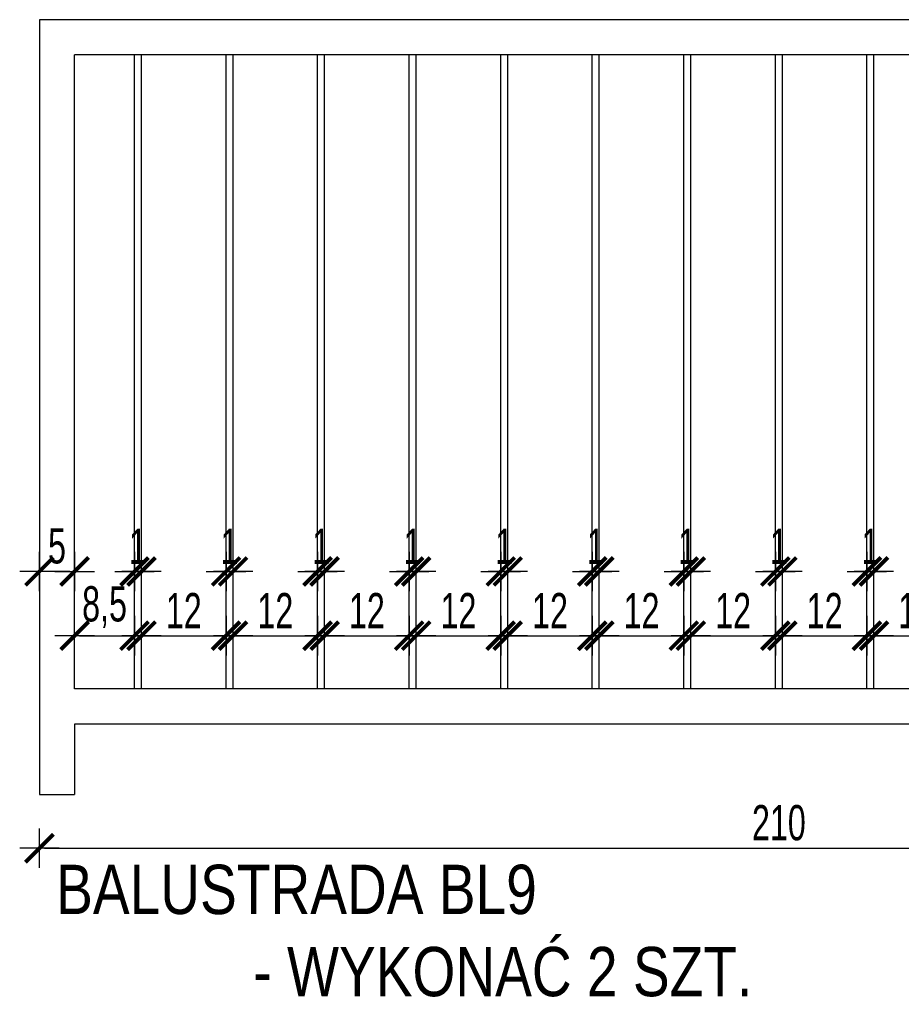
# Model space of a CAD drawing. Header units: millimetres. Extents: x 110792 to 170831, y 17890 to 25890.
# Tile 22 of 44: x 167611 to 167736, y 20999 to 21138. Entities that reach past the tile are written whole.
import ezdxf

# ---------------------------------------------------------------- set-up
doc = ezdxf.new("R2010")
doc.units = ezdxf.units.MM
doc.layers.get('DEFPOINTS').update_dxf_attribs({"lineweight": 9})
for name, color, linetype in [('_HSA_OPIS', 43, 'Continuous'), ('_HSA_WIDOKOWE_CIENKIE', 8, 'Continuous'), ('_HSA_WYM_20', 141, 'Continuous'), ('_HSA_ŚCIANY_CIENKIE', 2, 'Continuous')]:
    doc.layers.add(name, color=color, linetype=linetype)
doc.styles.add('ARIAL_20', font='Arial Narrow.ttf', dxfattribs={"width": 0.8, "height": 5})
doc.styles.add('ARIAL_30', font='Arial.ttf', dxfattribs={"width": 0.8, "height": 7})
doc.dimstyles.new('WYM_WEWN_20', dxfattribs={"dimscale": 0.7, "dimtxt": 5, "dimasz": 1, "dimexe": 10, "dimexo": 0, "dimgap": 1.5, "dimtad": 1, "dimdec": 1, "dimrnd": 1e-05, "dimtxsty": 'ARIAL_20', "dimblk": 'Wym-03', "dimcen": 0, "dimdle": 10, "dimse1": 1, "dimse2": 1, "dimclrt": 256, "dimazin": 2, "dimtfac": 1, "dimtdec": 1, "dimtix": 1, "dimtmove": 2, "dimatfit": 0, "dimfxl": 1, "dimtolj": 1, "dimtzin": 0, "dimarcsym": 0})

# ---------------------------------------------------------------- blocks, each defined once
blk = doc.blocks.new('Wym-03')
for p, q in [((0, 4), (0, -4)), ((-4, 0), (4, 0))]:
    blk.add_line(p, q)
blk.add_lwpolyline([(-2.83, -2.83, 0.8, 0.8, 0), (2.83, 2.83, 0.05, 0.05, 0)], format="xyseb")
blk = doc.blocks.new('*D418')
at = {"layer": '_HSA_WYM_20', "color": 0, "lineweight": -2, "transparency": 16777216}
blk.add_line((167614.81, 21020.68), (167823.41, 21020.68), dxfattribs=at)
at = {"layer": 'DEFPOINTS', "color": 0, "transparency": 16777216}
for p in [(167614.11, 21028.32), (167824.11, 21028.32), (167824.11, 21020.68)]:
    blk.add_point(p, dxfattribs=at)
at = {"layer": '_HSA_WYM_20', "color": 0, "lineweight": -2, "transparency": 16777216, "xscale": 0.7, "yscale": 0.7, "zscale": 0.7, "rotation": 180}
blk.add_blockref('Wym-03', (167614.11, 21020.68), dxfattribs=at)
at = {"layer": '_HSA_WYM_20', "color": 0, "lineweight": -2, "transparency": 16777216, "xscale": 0.7, "yscale": 0.7, "zscale": 0.7}
blk.add_blockref('Wym-03', (167824.11, 21020.68), dxfattribs=at)
at = {"layer": '_HSA_WYM_20', "transparency": 16777216, "insert": (167719.11, 21024.28), "char_height": 5, "attachment_point": 5, "style": 'ARIAL_20'}
blk.add_mtext('\\A1;210', dxfattribs=at)
blk = doc.blocks.new('*D620')
at = {"layer": '_HSA_WYM_20', "color": 0, "lineweight": -2, "transparency": 16777216}
blk.add_line((167618.41, 21059.98), (167614.81, 21059.98), dxfattribs=at)
at = {"layer": 'DEFPOINTS', "color": 0, "transparency": 16777216}
for p in [(167614.11, 21059.98), (167614.11, 21043.32), (167619.11, 21043.32)]:
    blk.add_point(p, dxfattribs=at)
at = {"layer": '_HSA_WYM_20', "color": 0, "lineweight": -2, "transparency": 16777216, "xscale": 0.7, "yscale": 0.7, "zscale": 0.7, "rotation": 180}
blk.add_blockref('Wym-03', (167614.11, 21059.98), dxfattribs=at)
at = {"layer": '_HSA_WYM_20', "color": 0, "lineweight": -2, "transparency": 16777216, "xscale": 0.7, "yscale": 0.7, "zscale": 0.7}
blk.add_blockref('Wym-03', (167619.11, 21059.98), dxfattribs=at)
at = {"layer": '_HSA_WYM_20', "transparency": 16777216, "insert": (167616.61, 21063.58), "char_height": 5, "attachment_point": 5, "style": 'ARIAL_20'}
blk.add_mtext('\\A1;5', dxfattribs=at)
blk = doc.blocks.new('*D621')
at = {"layer": '_HSA_WYM_20', "color": 0, "lineweight": -2, "transparency": 16777216}
for p, q in [((167626.91, 21059.98), (167626.21, 21059.98)), ((167627.61, 21059.98), (167628.61, 21059.98)), ((167629.31, 21059.98), (167630.01, 21059.98))]:
    blk.add_line(p, q, dxfattribs=at)
at = {"layer": 'DEFPOINTS', "color": 0, "transparency": 16777216}
for p in [(167628.61, 21059.98), (167627.61, 21043.32), (167628.61, 21043.32)]:
    blk.add_point(p, dxfattribs=at)
at = {"layer": '_HSA_WYM_20', "color": 0, "lineweight": -2, "transparency": 16777216, "xscale": 0.7, "yscale": 0.7, "zscale": 0.7}
blk.add_blockref('Wym-03', (167627.61, 21059.98), dxfattribs=at)
at = {"layer": '_HSA_WYM_20', "color": 0, "lineweight": -2, "transparency": 16777216, "xscale": 0.7, "yscale": 0.7, "zscale": 0.7, "rotation": 180}
blk.add_blockref('Wym-03', (167628.61, 21059.98), dxfattribs=at)
at = {"layer": '_HSA_WYM_20', "transparency": 16777216, "insert": (167628.11, 21063.55), "char_height": 5, "attachment_point": 5, "style": 'ARIAL_20'}
blk.add_mtext('\\A1;1', dxfattribs=at)
blk = doc.blocks.new('*D622')
at = {"layer": '_HSA_WYM_20', "color": 0, "lineweight": -2, "transparency": 16777216}
blk.add_line((167619.81, 21050.86), (167626.91, 21050.86), dxfattribs=at)
at = {"layer": 'DEFPOINTS', "color": 0, "transparency": 16777216}
for p in [(167627.61, 21050.86), (167619.11, 21043.32), (167627.61, 21043.32)]:
    blk.add_point(p, dxfattribs=at)
at = {"layer": '_HSA_WYM_20', "color": 0, "lineweight": -2, "transparency": 16777216, "xscale": 0.7, "yscale": 0.7, "zscale": 0.7, "rotation": 180}
blk.add_blockref('Wym-03', (167619.11, 21050.86), dxfattribs=at)
at = {"layer": '_HSA_WYM_20', "color": 0, "lineweight": -2, "transparency": 16777216, "xscale": 0.7, "yscale": 0.7, "zscale": 0.7}
blk.add_blockref('Wym-03', (167627.61, 21050.86), dxfattribs=at)
at = {"layer": '_HSA_WYM_20', "transparency": 16777216, "insert": (167623.36, 21054.92), "char_height": 5, "attachment_point": 5, "style": 'ARIAL_20'}
blk.add_mtext('\\A1;8,5', dxfattribs=at)
blk = doc.blocks.new('*D623')
at = {"layer": '_HSA_WYM_20', "color": 0, "lineweight": -2, "transparency": 16777216}
for p, q in [((167639.91, 21059.98), (167639.21, 21059.98)), ((167640.61, 21059.98), (167641.61, 21059.98)), ((167642.31, 21059.98), (167643.01, 21059.98))]:
    blk.add_line(p, q, dxfattribs=at)
at = {"layer": 'DEFPOINTS', "color": 0, "transparency": 16777216}
for p in [(167641.61, 21059.98), (167640.61, 21043.32), (167641.61, 21043.32)]:
    blk.add_point(p, dxfattribs=at)
at = {"layer": '_HSA_WYM_20', "color": 0, "lineweight": -2, "transparency": 16777216, "xscale": 0.7, "yscale": 0.7, "zscale": 0.7}
blk.add_blockref('Wym-03', (167640.61, 21059.98), dxfattribs=at)
at = {"layer": '_HSA_WYM_20', "color": 0, "lineweight": -2, "transparency": 16777216, "xscale": 0.7, "yscale": 0.7, "zscale": 0.7, "rotation": 180}
blk.add_blockref('Wym-03', (167641.61, 21059.98), dxfattribs=at)
at = {"layer": '_HSA_WYM_20', "transparency": 16777216, "insert": (167641.11, 21063.55), "char_height": 5, "attachment_point": 5, "style": 'ARIAL_20'}
blk.add_mtext('\\A1;1', dxfattribs=at)
blk = doc.blocks.new('*D624')
at = {"layer": '_HSA_WYM_20', "color": 0, "lineweight": -2, "transparency": 16777216}
blk.add_line((167629.31, 21050.86), (167639.91, 21050.86), dxfattribs=at)
at = {"layer": 'DEFPOINTS', "color": 0, "transparency": 16777216}
for p in [(167640.61, 21050.86), (167628.61, 21043.32), (167640.61, 21043.32)]:
    blk.add_point(p, dxfattribs=at)
at = {"layer": '_HSA_WYM_20', "color": 0, "lineweight": -2, "transparency": 16777216, "xscale": 0.7, "yscale": 0.7, "zscale": 0.7, "rotation": 180}
blk.add_blockref('Wym-03', (167628.61, 21050.86), dxfattribs=at)
at = {"layer": '_HSA_WYM_20', "color": 0, "lineweight": -2, "transparency": 16777216, "xscale": 0.7, "yscale": 0.7, "zscale": 0.7}
blk.add_blockref('Wym-03', (167640.61, 21050.86), dxfattribs=at)
at = {"layer": '_HSA_WYM_20', "transparency": 16777216, "insert": (167634.61, 21054.42), "char_height": 5, "attachment_point": 5, "style": 'ARIAL_20'}
blk.add_mtext('\\A1;12', dxfattribs=at)
blk = doc.blocks.new('*D625')
at = {"layer": '_HSA_WYM_20', "color": 0, "lineweight": -2, "transparency": 16777216}
for p, q in [((167652.91, 21059.98), (167652.21, 21059.98)), ((167653.61, 21059.98), (167654.61, 21059.98)), ((167655.31, 21059.98), (167656.01, 21059.98))]:
    blk.add_line(p, q, dxfattribs=at)
at = {"layer": 'DEFPOINTS', "color": 0, "transparency": 16777216}
for p in [(167654.61, 21059.98), (167653.61, 21043.32), (167654.61, 21043.32)]:
    blk.add_point(p, dxfattribs=at)
at = {"layer": '_HSA_WYM_20', "color": 0, "lineweight": -2, "transparency": 16777216, "xscale": 0.7, "yscale": 0.7, "zscale": 0.7}
blk.add_blockref('Wym-03', (167653.61, 21059.98), dxfattribs=at)
at = {"layer": '_HSA_WYM_20', "color": 0, "lineweight": -2, "transparency": 16777216, "xscale": 0.7, "yscale": 0.7, "zscale": 0.7, "rotation": 180}
blk.add_blockref('Wym-03', (167654.61, 21059.98), dxfattribs=at)
at = {"layer": '_HSA_WYM_20', "transparency": 16777216, "insert": (167654.11, 21063.55), "char_height": 5, "attachment_point": 5, "style": 'ARIAL_20'}
blk.add_mtext('\\A1;1', dxfattribs=at)
blk = doc.blocks.new('*D626')
at = {"layer": '_HSA_WYM_20', "color": 0, "lineweight": -2, "transparency": 16777216}
blk.add_line((167642.31, 21050.86), (167652.91, 21050.86), dxfattribs=at)
at = {"layer": 'DEFPOINTS', "color": 0, "transparency": 16777216}
for p in [(167653.61, 21050.86), (167641.61, 21043.32), (167653.61, 21043.32)]:
    blk.add_point(p, dxfattribs=at)
at = {"layer": '_HSA_WYM_20', "color": 0, "lineweight": -2, "transparency": 16777216, "xscale": 0.7, "yscale": 0.7, "zscale": 0.7, "rotation": 180}
blk.add_blockref('Wym-03', (167641.61, 21050.86), dxfattribs=at)
at = {"layer": '_HSA_WYM_20', "color": 0, "lineweight": -2, "transparency": 16777216, "xscale": 0.7, "yscale": 0.7, "zscale": 0.7}
blk.add_blockref('Wym-03', (167653.61, 21050.86), dxfattribs=at)
at = {"layer": '_HSA_WYM_20', "transparency": 16777216, "insert": (167647.61, 21054.42), "char_height": 5, "attachment_point": 5, "style": 'ARIAL_20'}
blk.add_mtext('\\A1;12', dxfattribs=at)
blk = doc.blocks.new('*D627')
at = {"layer": '_HSA_WYM_20', "color": 0, "lineweight": -2, "transparency": 16777216}
for p, q in [((167665.91, 21059.98), (167665.21, 21059.98)), ((167666.61, 21059.98), (167667.61, 21059.98)), ((167668.31, 21059.98), (167669.01, 21059.98))]:
    blk.add_line(p, q, dxfattribs=at)
at = {"layer": 'DEFPOINTS', "color": 0, "transparency": 16777216}
for p in [(167667.61, 21059.98), (167666.61, 21043.32), (167667.61, 21043.32)]:
    blk.add_point(p, dxfattribs=at)
at = {"layer": '_HSA_WYM_20', "color": 0, "lineweight": -2, "transparency": 16777216, "xscale": 0.7, "yscale": 0.7, "zscale": 0.7}
blk.add_blockref('Wym-03', (167666.61, 21059.98), dxfattribs=at)
at = {"layer": '_HSA_WYM_20', "color": 0, "lineweight": -2, "transparency": 16777216, "xscale": 0.7, "yscale": 0.7, "zscale": 0.7, "rotation": 180}
blk.add_blockref('Wym-03', (167667.61, 21059.98), dxfattribs=at)
at = {"layer": '_HSA_WYM_20', "transparency": 16777216, "insert": (167667.11, 21063.55), "char_height": 5, "attachment_point": 5, "style": 'ARIAL_20'}
blk.add_mtext('\\A1;1', dxfattribs=at)
blk = doc.blocks.new('*D628')
at = {"layer": '_HSA_WYM_20', "color": 0, "lineweight": -2, "transparency": 16777216}
blk.add_line((167655.31, 21050.86), (167665.91, 21050.86), dxfattribs=at)
at = {"layer": 'DEFPOINTS', "color": 0, "transparency": 16777216}
for p in [(167666.61, 21050.86), (167654.61, 21043.32), (167666.61, 21043.32)]:
    blk.add_point(p, dxfattribs=at)
at = {"layer": '_HSA_WYM_20', "color": 0, "lineweight": -2, "transparency": 16777216, "xscale": 0.7, "yscale": 0.7, "zscale": 0.7, "rotation": 180}
blk.add_blockref('Wym-03', (167654.61, 21050.86), dxfattribs=at)
at = {"layer": '_HSA_WYM_20', "color": 0, "lineweight": -2, "transparency": 16777216, "xscale": 0.7, "yscale": 0.7, "zscale": 0.7}
blk.add_blockref('Wym-03', (167666.61, 21050.86), dxfattribs=at)
at = {"layer": '_HSA_WYM_20', "transparency": 16777216, "insert": (167660.61, 21054.42), "char_height": 5, "attachment_point": 5, "style": 'ARIAL_20'}
blk.add_mtext('\\A1;12', dxfattribs=at)
blk = doc.blocks.new('*D629')
at = {"layer": '_HSA_WYM_20', "color": 0, "lineweight": -2, "transparency": 16777216}
for p, q in [((167678.91, 21059.98), (167678.21, 21059.98)), ((167679.61, 21059.98), (167680.61, 21059.98)), ((167681.31, 21059.98), (167682.01, 21059.98))]:
    blk.add_line(p, q, dxfattribs=at)
at = {"layer": 'DEFPOINTS', "color": 0, "transparency": 16777216}
for p in [(167680.61, 21059.98), (167679.61, 21043.32), (167680.61, 21043.32)]:
    blk.add_point(p, dxfattribs=at)
at = {"layer": '_HSA_WYM_20', "color": 0, "lineweight": -2, "transparency": 16777216, "xscale": 0.7, "yscale": 0.7, "zscale": 0.7}
blk.add_blockref('Wym-03', (167679.61, 21059.98), dxfattribs=at)
at = {"layer": '_HSA_WYM_20', "color": 0, "lineweight": -2, "transparency": 16777216, "xscale": 0.7, "yscale": 0.7, "zscale": 0.7, "rotation": 180}
blk.add_blockref('Wym-03', (167680.61, 21059.98), dxfattribs=at)
at = {"layer": '_HSA_WYM_20', "transparency": 16777216, "insert": (167680.11, 21063.55), "char_height": 5, "attachment_point": 5, "style": 'ARIAL_20'}
blk.add_mtext('\\A1;1', dxfattribs=at)
blk = doc.blocks.new('*D630')
at = {"layer": '_HSA_WYM_20', "color": 0, "lineweight": -2, "transparency": 16777216}
blk.add_line((167668.31, 21050.86), (167678.91, 21050.86), dxfattribs=at)
at = {"layer": 'DEFPOINTS', "color": 0, "transparency": 16777216}
for p in [(167679.61, 21050.86), (167667.61, 21043.32), (167679.61, 21043.32)]:
    blk.add_point(p, dxfattribs=at)
at = {"layer": '_HSA_WYM_20', "color": 0, "lineweight": -2, "transparency": 16777216, "xscale": 0.7, "yscale": 0.7, "zscale": 0.7, "rotation": 180}
blk.add_blockref('Wym-03', (167667.61, 21050.86), dxfattribs=at)
at = {"layer": '_HSA_WYM_20', "color": 0, "lineweight": -2, "transparency": 16777216, "xscale": 0.7, "yscale": 0.7, "zscale": 0.7}
blk.add_blockref('Wym-03', (167679.61, 21050.86), dxfattribs=at)
at = {"layer": '_HSA_WYM_20', "transparency": 16777216, "insert": (167673.61, 21054.42), "char_height": 5, "attachment_point": 5, "style": 'ARIAL_20'}
blk.add_mtext('\\A1;12', dxfattribs=at)
blk = doc.blocks.new('*D631')
at = {"layer": '_HSA_WYM_20', "color": 0, "lineweight": -2, "transparency": 16777216}
for p, q in [((167691.91, 21059.98), (167691.21, 21059.98)), ((167692.61, 21059.98), (167693.61, 21059.98)), ((167694.31, 21059.98), (167695.01, 21059.98))]:
    blk.add_line(p, q, dxfattribs=at)
at = {"layer": 'DEFPOINTS', "color": 0, "transparency": 16777216}
for p in [(167693.61, 21059.98), (167692.61, 21043.32), (167693.61, 21043.32)]:
    blk.add_point(p, dxfattribs=at)
at = {"layer": '_HSA_WYM_20', "color": 0, "lineweight": -2, "transparency": 16777216, "xscale": 0.7, "yscale": 0.7, "zscale": 0.7}
blk.add_blockref('Wym-03', (167692.61, 21059.98), dxfattribs=at)
at = {"layer": '_HSA_WYM_20', "color": 0, "lineweight": -2, "transparency": 16777216, "xscale": 0.7, "yscale": 0.7, "zscale": 0.7, "rotation": 180}
blk.add_blockref('Wym-03', (167693.61, 21059.98), dxfattribs=at)
at = {"layer": '_HSA_WYM_20', "transparency": 16777216, "insert": (167693.11, 21063.55), "char_height": 5, "attachment_point": 5, "style": 'ARIAL_20'}
blk.add_mtext('\\A1;1', dxfattribs=at)
blk = doc.blocks.new('*D632')
at = {"layer": '_HSA_WYM_20', "color": 0, "lineweight": -2, "transparency": 16777216}
blk.add_line((167681.31, 21050.86), (167691.91, 21050.86), dxfattribs=at)
at = {"layer": 'DEFPOINTS', "color": 0, "transparency": 16777216}
for p in [(167692.61, 21050.86), (167680.61, 21043.32), (167692.61, 21043.32)]:
    blk.add_point(p, dxfattribs=at)
at = {"layer": '_HSA_WYM_20', "color": 0, "lineweight": -2, "transparency": 16777216, "xscale": 0.7, "yscale": 0.7, "zscale": 0.7, "rotation": 180}
blk.add_blockref('Wym-03', (167680.61, 21050.86), dxfattribs=at)
at = {"layer": '_HSA_WYM_20', "color": 0, "lineweight": -2, "transparency": 16777216, "xscale": 0.7, "yscale": 0.7, "zscale": 0.7}
blk.add_blockref('Wym-03', (167692.61, 21050.86), dxfattribs=at)
at = {"layer": '_HSA_WYM_20', "transparency": 16777216, "insert": (167686.61, 21054.42), "char_height": 5, "attachment_point": 5, "style": 'ARIAL_20'}
blk.add_mtext('\\A1;12', dxfattribs=at)
blk = doc.blocks.new('*D633')
at = {"layer": '_HSA_WYM_20', "color": 0, "lineweight": -2, "transparency": 16777216}
for p, q in [((167704.91, 21059.98), (167704.21, 21059.98)), ((167705.61, 21059.98), (167706.61, 21059.98)), ((167707.31, 21059.98), (167708.01, 21059.98))]:
    blk.add_line(p, q, dxfattribs=at)
at = {"layer": 'DEFPOINTS', "color": 0, "transparency": 16777216}
for p in [(167706.61, 21059.98), (167705.61, 21043.32), (167706.61, 21043.32)]:
    blk.add_point(p, dxfattribs=at)
at = {"layer": '_HSA_WYM_20', "color": 0, "lineweight": -2, "transparency": 16777216, "xscale": 0.7, "yscale": 0.7, "zscale": 0.7}
blk.add_blockref('Wym-03', (167705.61, 21059.98), dxfattribs=at)
at = {"layer": '_HSA_WYM_20', "color": 0, "lineweight": -2, "transparency": 16777216, "xscale": 0.7, "yscale": 0.7, "zscale": 0.7, "rotation": 180}
blk.add_blockref('Wym-03', (167706.61, 21059.98), dxfattribs=at)
at = {"layer": '_HSA_WYM_20', "transparency": 16777216, "insert": (167706.11, 21063.55), "char_height": 5, "attachment_point": 5, "style": 'ARIAL_20'}
blk.add_mtext('\\A1;1', dxfattribs=at)
blk = doc.blocks.new('*D634')
at = {"layer": '_HSA_WYM_20', "color": 0, "lineweight": -2, "transparency": 16777216}
blk.add_line((167694.31, 21050.86), (167704.91, 21050.86), dxfattribs=at)
at = {"layer": 'DEFPOINTS', "color": 0, "transparency": 16777216}
for p in [(167705.61, 21050.86), (167693.61, 21043.32), (167705.61, 21043.32)]:
    blk.add_point(p, dxfattribs=at)
at = {"layer": '_HSA_WYM_20', "color": 0, "lineweight": -2, "transparency": 16777216, "xscale": 0.7, "yscale": 0.7, "zscale": 0.7, "rotation": 180}
blk.add_blockref('Wym-03', (167693.61, 21050.86), dxfattribs=at)
at = {"layer": '_HSA_WYM_20', "color": 0, "lineweight": -2, "transparency": 16777216, "xscale": 0.7, "yscale": 0.7, "zscale": 0.7}
blk.add_blockref('Wym-03', (167705.61, 21050.86), dxfattribs=at)
at = {"layer": '_HSA_WYM_20', "transparency": 16777216, "insert": (167699.61, 21054.42), "char_height": 5, "attachment_point": 5, "style": 'ARIAL_20'}
blk.add_mtext('\\A1;12', dxfattribs=at)
blk = doc.blocks.new('*D635')
at = {"layer": '_HSA_WYM_20', "color": 0, "lineweight": -2, "transparency": 16777216}
for p, q in [((167717.91, 21059.98), (167717.21, 21059.98)), ((167718.61, 21059.98), (167719.61, 21059.98)), ((167720.31, 21059.98), (167721.01, 21059.98))]:
    blk.add_line(p, q, dxfattribs=at)
at = {"layer": 'DEFPOINTS', "color": 0, "transparency": 16777216}
for p in [(167719.61, 21059.98), (167718.61, 21043.32), (167719.61, 21043.32)]:
    blk.add_point(p, dxfattribs=at)
at = {"layer": '_HSA_WYM_20', "color": 0, "lineweight": -2, "transparency": 16777216, "xscale": 0.7, "yscale": 0.7, "zscale": 0.7}
blk.add_blockref('Wym-03', (167718.61, 21059.98), dxfattribs=at)
at = {"layer": '_HSA_WYM_20', "color": 0, "lineweight": -2, "transparency": 16777216, "xscale": 0.7, "yscale": 0.7, "zscale": 0.7, "rotation": 180}
blk.add_blockref('Wym-03', (167719.61, 21059.98), dxfattribs=at)
at = {"layer": '_HSA_WYM_20', "transparency": 16777216, "insert": (167719.11, 21063.55), "char_height": 5, "attachment_point": 5, "style": 'ARIAL_20'}
blk.add_mtext('\\A1;1', dxfattribs=at)
blk = doc.blocks.new('*D636')
at = {"layer": '_HSA_WYM_20', "color": 0, "lineweight": -2, "transparency": 16777216}
blk.add_line((167707.31, 21050.86), (167717.91, 21050.86), dxfattribs=at)
at = {"layer": 'DEFPOINTS', "color": 0, "transparency": 16777216}
for p in [(167718.61, 21050.86), (167706.61, 21043.32), (167718.61, 21043.32)]:
    blk.add_point(p, dxfattribs=at)
at = {"layer": '_HSA_WYM_20', "color": 0, "lineweight": -2, "transparency": 16777216, "xscale": 0.7, "yscale": 0.7, "zscale": 0.7, "rotation": 180}
blk.add_blockref('Wym-03', (167706.61, 21050.86), dxfattribs=at)
at = {"layer": '_HSA_WYM_20', "color": 0, "lineweight": -2, "transparency": 16777216, "xscale": 0.7, "yscale": 0.7, "zscale": 0.7}
blk.add_blockref('Wym-03', (167718.61, 21050.86), dxfattribs=at)
at = {"layer": '_HSA_WYM_20', "transparency": 16777216, "insert": (167712.61, 21054.42), "char_height": 5, "attachment_point": 5, "style": 'ARIAL_20'}
blk.add_mtext('\\A1;12', dxfattribs=at)
blk = doc.blocks.new('*D637')
at = {"layer": '_HSA_WYM_20', "color": 0, "lineweight": -2, "transparency": 16777216}
for p, q in [((167730.91, 21059.98), (167730.21, 21059.98)), ((167731.61, 21059.98), (167732.61, 21059.98)), ((167733.31, 21059.98), (167734.01, 21059.98))]:
    blk.add_line(p, q, dxfattribs=at)
at = {"layer": 'DEFPOINTS', "color": 0, "transparency": 16777216}
for p in [(167732.61, 21059.98), (167731.61, 21043.32), (167732.61, 21043.32)]:
    blk.add_point(p, dxfattribs=at)
at = {"layer": '_HSA_WYM_20', "color": 0, "lineweight": -2, "transparency": 16777216, "xscale": 0.7, "yscale": 0.7, "zscale": 0.7}
blk.add_blockref('Wym-03', (167731.61, 21059.98), dxfattribs=at)
at = {"layer": '_HSA_WYM_20', "color": 0, "lineweight": -2, "transparency": 16777216, "xscale": 0.7, "yscale": 0.7, "zscale": 0.7, "rotation": 180}
blk.add_blockref('Wym-03', (167732.61, 21059.98), dxfattribs=at)
at = {"layer": '_HSA_WYM_20', "transparency": 16777216, "insert": (167732.11, 21063.55), "char_height": 5, "attachment_point": 5, "style": 'ARIAL_20'}
blk.add_mtext('\\A1;1', dxfattribs=at)
blk = doc.blocks.new('*D638')
at = {"layer": '_HSA_WYM_20', "color": 0, "lineweight": -2, "transparency": 16777216}
blk.add_line((167720.31, 21050.86), (167730.91, 21050.86), dxfattribs=at)
at = {"layer": 'DEFPOINTS', "color": 0, "transparency": 16777216}
for p in [(167731.61, 21050.86), (167719.61, 21043.32), (167731.61, 21043.32)]:
    blk.add_point(p, dxfattribs=at)
at = {"layer": '_HSA_WYM_20', "color": 0, "lineweight": -2, "transparency": 16777216, "xscale": 0.7, "yscale": 0.7, "zscale": 0.7, "rotation": 180}
blk.add_blockref('Wym-03', (167719.61, 21050.86), dxfattribs=at)
at = {"layer": '_HSA_WYM_20', "color": 0, "lineweight": -2, "transparency": 16777216, "xscale": 0.7, "yscale": 0.7, "zscale": 0.7}
blk.add_blockref('Wym-03', (167731.61, 21050.86), dxfattribs=at)
at = {"layer": '_HSA_WYM_20', "transparency": 16777216, "insert": (167725.61, 21054.42), "char_height": 5, "attachment_point": 5, "style": 'ARIAL_20'}
blk.add_mtext('\\A1;12', dxfattribs=at)
blk = doc.blocks.new('*D640')
at = {"layer": '_HSA_WYM_20', "color": 0, "lineweight": -2, "transparency": 16777216}
blk.add_line((167733.31, 21050.86), (167743.91, 21050.86), dxfattribs=at)
at = {"layer": 'DEFPOINTS', "color": 0, "transparency": 16777216}
for p in [(167744.61, 21050.86), (167732.61, 21043.32), (167744.61, 21043.32)]:
    blk.add_point(p, dxfattribs=at)
at = {"layer": '_HSA_WYM_20', "color": 0, "lineweight": -2, "transparency": 16777216, "xscale": 0.7, "yscale": 0.7, "zscale": 0.7, "rotation": 180}
blk.add_blockref('Wym-03', (167732.61, 21050.86), dxfattribs=at)
at = {"layer": '_HSA_WYM_20', "color": 0, "lineweight": -2, "transparency": 16777216, "xscale": 0.7, "yscale": 0.7, "zscale": 0.7}
blk.add_blockref('Wym-03', (167744.61, 21050.86), dxfattribs=at)
at = {"layer": '_HSA_WYM_20', "transparency": 16777216, "insert": (167738.61, 21054.42), "char_height": 5, "attachment_point": 5, "style": 'ARIAL_20'}
blk.add_mtext('\\A1;12', dxfattribs=at)

msp = doc.modelspace()

# ---------------------------------------------------------------- linework, layer by layer
at = {"layer": '_HSA_WIDOKOWE_CIENKIE'}
for p, q in [((167627.61, 21043.32), (167627.61, 21133.32)), ((167628.61, 21043.32), (167628.61, 21133.32)), ((167640.61, 21043.32), (167640.61, 21133.32)), ((167641.61, 21043.32), (167641.61, 21133.32)), ((167653.61, 21043.32), (167653.61, 21133.32)), ((167654.61, 21043.32), (167654.61, 21133.32)), ((167666.61, 21043.32), (167666.61, 21133.32)), ((167667.61, 21043.32), (167667.61, 21133.32)), ((167679.61, 21043.32), (167679.61, 21133.32)), ((167680.61, 21043.32), (167680.61, 21133.32)), ((167692.61, 21043.32), (167692.61, 21133.32)), ((167693.61, 21043.32), (167693.61, 21133.32)), ((167705.61, 21043.32), (167705.61, 21133.32)), ((167706.61, 21043.32), (167706.61, 21133.32)), ((167718.61, 21043.32), (167718.61, 21133.32)), ((167719.61, 21043.32), (167719.61, 21133.32)), ((167731.61, 21043.32), (167731.61, 21133.32)), ((167732.61, 21043.32), (167732.61, 21133.32))]:
    msp.add_line(p, q, dxfattribs=at)
at = {"layer": '_HSA_ŚCIANY_CIENKIE', "ltscale": 10}
for p, q in [((167824.11, 21138.32), (167614.11, 21138.32)), ((167614.11, 21138.32), (167614.11, 21028.32)), ((167819.11, 21133.32), (167619.11, 21133.32)), ((167619.11, 21043.32), (167619.11, 21133.32)), ((167819.11, 21043.32), (167619.11, 21043.32)), ((167819.11, 21038.32), (167619.11, 21038.32)), ((167619.11, 21038.32), (167619.11, 21028.32)), ((167614.11, 21028.32), (167619.11, 21028.32))]:
    msp.add_line(p, q, dxfattribs=at)

# ---------------------------------------------------------------- texts
at = {"layer": '_HSA_OPIS', "insert": (167616.49, 21018.34), "char_height": 7, "attachment_point": 1, "style": 'ARIAL_30'}
msp.add_mtext_dynamic_manual_height_columns('BALUSTRADA BL9\\P^I- WYKONAĆ 2 SZT.', width=122.8597, gutter_width=50, heights=[0], dxfattribs=at)

# ---------------------------------------------------------------- dimensions: what is measured, and where the dimension line sits
at = {"layer": '_HSA_WYM_20'}
for p1, p2, distance, picture, middle in [((167619.11, 21043.32), (167614.11, 21043.32), -16.67, '*D620', (167616.61, 21063.58)), ((167627.61, 21043.32), (167628.61, 21043.32), 16.67, '*D621', (167628.11, 21063.55)), ((167640.61, 21043.32), (167641.61, 21043.32), 16.67, '*D623', (167641.11, 21063.55)), ((167653.61, 21043.32), (167654.61, 21043.32), 16.67, '*D625', (167654.11, 21063.55)), ((167666.61, 21043.32), (167667.61, 21043.32), 16.67, '*D627', (167667.11, 21063.55)), ((167679.61, 21043.32), (167680.61, 21043.32), 16.67, '*D629', (167680.11, 21063.55)), ((167692.61, 21043.32), (167693.61, 21043.32), 16.67, '*D631', (167693.11, 21063.55)), ((167705.61, 21043.32), (167706.61, 21043.32), 16.67, '*D633', (167706.11, 21063.55)), ((167718.61, 21043.32), (167719.61, 21043.32), 16.67, '*D635', (167719.11, 21063.55)), ((167731.61, 21043.32), (167732.61, 21043.32), 16.67, '*D637', (167732.11, 21063.55)), ((167619.11, 21043.32), (167627.61, 21043.32), 7.55, '*D622', (167623.36, 21054.92)), ((167628.61, 21043.32), (167640.61, 21043.32), 7.55, '*D624', (167634.61, 21054.42)), ((167641.61, 21043.32), (167653.61, 21043.32), 7.55, '*D626', (167647.61, 21054.42)), ((167654.61, 21043.32), (167666.61, 21043.32), 7.55, '*D628', (167660.61, 21054.42)), ((167667.61, 21043.32), (167679.61, 21043.32), 7.55, '*D630', (167673.61, 21054.42)), ((167680.61, 21043.32), (167692.61, 21043.32), 7.55, '*D632', (167686.61, 21054.42)), ((167693.61, 21043.32), (167705.61, 21043.32), 7.55, '*D634', (167699.61, 21054.42)), ((167706.61, 21043.32), (167718.61, 21043.32), 7.55, '*D636', (167712.61, 21054.42)), ((167719.61, 21043.32), (167731.61, 21043.32), 7.55, '*D638', (167725.61, 21054.42)), ((167732.61, 21043.32), (167744.61, 21043.32), 7.55, '*D640', (167738.61, 21054.42)), ((167614.11, 21028.32), (167824.11, 21028.32), -7.64, '*D418', (167719.11, 21024.28))]:
    dim = msp.add_aligned_dim(p1=p1, p2=p2, distance=distance, dimstyle='WYM_WEWN_20', dxfattribs=at)
    dim.commit()
    dim.dimension.update_dxf_attribs({"geometry": picture, "text_midpoint": middle})

doc.saveas('drawing.dxf')
